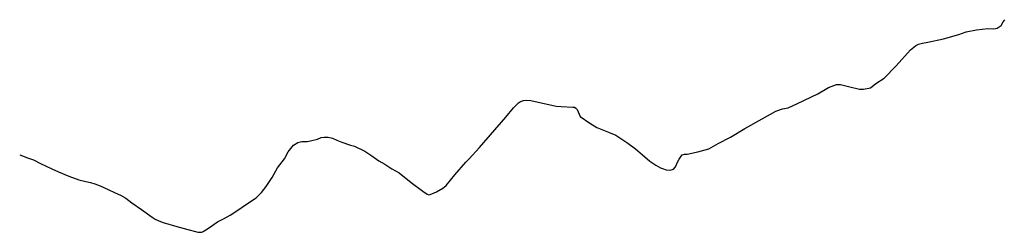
# Model space of a CAD drawing. Header units: metres. Extents: x 610185 to 614128, y 655663 to 660921.
# Tile 1 of 94: x 610185 to 612157, y 655663 to 656088. Entities that reach past the tile are written whole.
import ezdxf

# ---------------------------------------------------------------- set-up
doc = ezdxf.new("R2010")
doc.units = ezdxf.units.M
doc.header["$MEASUREMENT"] = 0
doc.layers.add('CENTRE_LINE', color=5, linetype='Continuous')

msp = doc.modelspace()

# ---------------------------------------------------------------- linework, layer by layer
at = {"layer": 'CENTRE_LINE', "color": 1, "flags": 128}
msp.add_lwpolyline([(610185.1, 655817.4), (610201, 655812), (610212.6, 655807.5), (610226.7, 655800.4), (610249.2, 655789.4), (610262.9, 655783.6), (610283.8, 655775.3), (610303.3, 655768), (610317.3, 655764.1), (610326.6, 655762.2), (610335.9, 655759.9), (610346.1, 655755.7), (610362.2, 655748.3), (610376.1, 655742), (610387.3, 655737.1), (610397.5, 655731.1), (610409.8, 655721.5), (610428.7, 655708.5), (610450.4, 655693.1), (610456.4, 655689), (610463.4, 655685.8), (610472.3, 655682.7), (610500.1, 655674.4), (610521.8, 655668.4), (610536.9, 655664.2), (610541.6, 655663.3), (610545, 655662.9), (610549.6, 655663.3), (610552.8, 655664.3), (610563.5, 655671.3), (610581.5, 655683.5), (610593, 655689.6), (610606.3, 655696.8), (610624, 655708.2), (610635.2, 655716.2), (610658.7, 655731.9), (610669.2, 655742.1), (610678.5, 655754.5), (610690.8, 655772.5), (610701.3, 655791.5), (610715.1, 655810), (610722.5, 655823.7), (610733.4, 655837.3), (610742.2, 655842.3), (610749.8, 655844.2), (610761, 655844.2), (610770, 655846.3), (610781.7, 655848.7), (610788.8, 655852), (610795, 655852.7), (610802.8, 655853.2), (610811.2, 655850.8), (610820.2, 655847.2), (610830.4, 655843), (610847.3, 655837.3), (610855.6, 655834.7), (610876.4, 655824.9), (610890, 655815.4), (610904.5, 655805.6), (610916.6, 655799.2), (610930.1, 655790), (610944.7, 655781.7), (610969.2, 655762.6), (610992.3, 655745), (611000.8, 655739.3), (611004.6, 655737.9), (611007.2, 655738.1), (611010.6, 655739.5), (611019.8, 655743.8), (611032.4, 655750.9), (611038.9, 655756.2), (611056.7, 655777.5), (611078.4, 655802.9), (611085.3, 655810), (611105.7, 655832.1), (611158.8, 655892.7), (611174, 655911.3), (611183.6, 655921.3), (611187.8, 655924.6), (611193.8, 655926.5), (611200.4, 655927), (611208.3, 655926), (611259.6, 655914.9), (611269.4, 655914.2), (611292.7, 655912.7), (611295.8, 655912.7), (611298.7, 655911.1), (611301.1, 655908), (611307.7, 655894.2), (611326.5, 655881.1), (611340.8, 655872.3), (611364.3, 655863.1), (611379, 655856.9), (611403, 655841.3), (611418.4, 655829.7), (611432.2, 655817.6), (611447.2, 655805.2), (611459.1, 655796.9), (611468.4, 655791.7), (611472.2, 655790.3), (611479.3, 655787.9), (611487.6, 655786.9), (611494.3, 655789.3), (611498.1, 655793.8), (611503.3, 655804.3), (611505.7, 655808.8), (611508.1, 655813.3), (611511.6, 655817.8), (611516.4, 655818.8), (611521.9, 655819.2), (611543.3, 655823.9), (611564.9, 655829.9), (611584, 655840.2), (611608.3, 655852.7), (611637.3, 655870.3), (611672, 655889.3), (611699, 655904.9), (611712.3, 655909.8), (611724.1, 655911.7), (611742.3, 655920.1), (611783.1, 655939.5), (611804.4, 655952), (611820.5, 655958.2), (611828.8, 655958.2), (611844.4, 655954), (611866.9, 655948.6), (611874.5, 655949), (611888.9, 655951.3), (611899.6, 655960.4), (611916.3, 655971.1), (611939.9, 655995.8), (611968.9, 656027.5), (611978.9, 656035.7), (611985, 656038.9), (611993.2, 656041), (612003.6, 656042.6), (612034.9, 656049.5), (612065.8, 656058.4), (612080, 656063.3), (612101.1, 656067.5), (612123.4, 656070), (612135.4, 656069.8), (612142.6, 656070.8), (612150.3, 656076.2), (612154.7, 656083.7), (612157.8, 656087.7)], dxfattribs=at)

doc.saveas('drawing.dxf')
